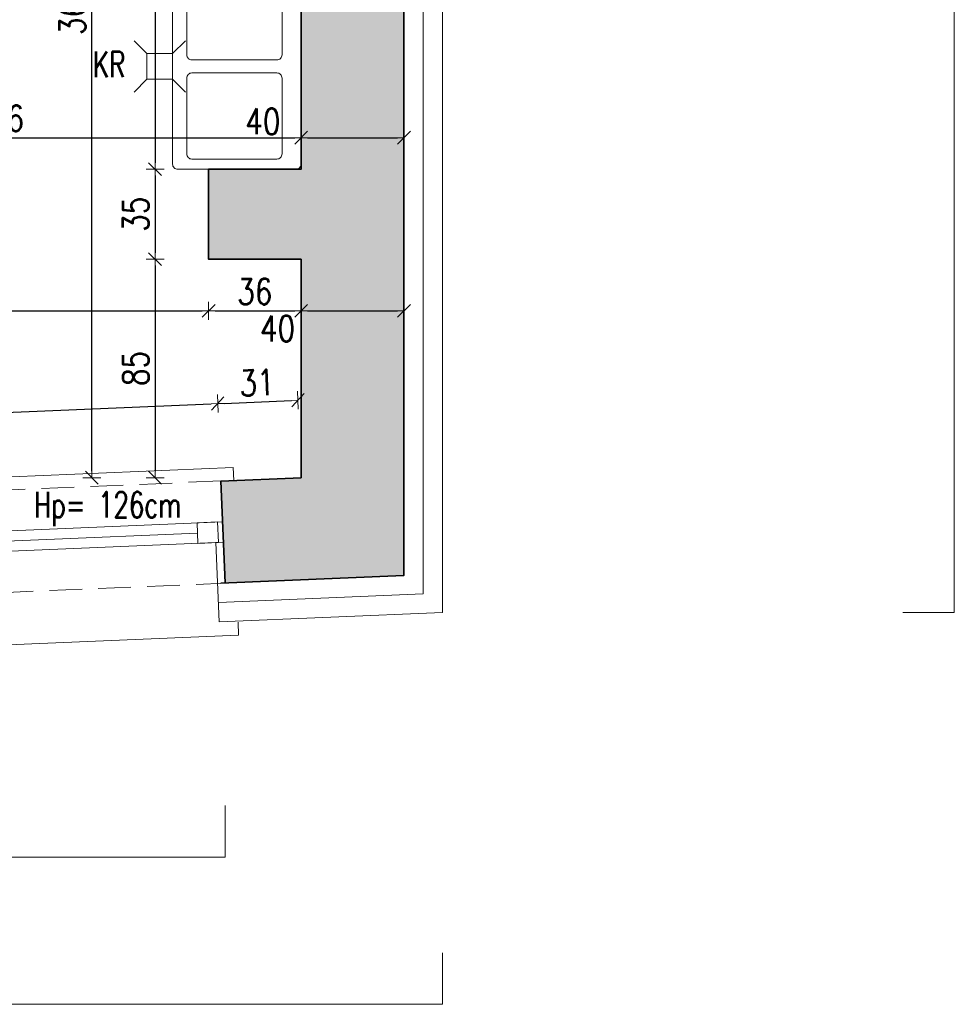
# Model space of a CAD drawing. Header units: millimetres. Extents: x 16698 to 93787, y -21104 to 39413.
# Tile 173 of 256: x 29558 to 29922, y 6740 to 7123. Entities that reach past the tile are written whole.
import ezdxf

# ---------------------------------------------------------------- set-up
doc = ezdxf.new("R2010")
doc.units = ezdxf.units.MM
doc.linetypes.add('HIDDEN', pattern=[9.525, 6.35, -3.175])
for name, color, linetype, lineweight in [('!MODUS_ARMATURA', 6, 'Continuous', 9), ('!MODUS_HATCH', 4, 'Continuous', 5), ('!MODUS_HATCH_ŚCIANA', 254, 'Continuous', 9), ('__MODUS_ŚCIANY', 2, 'Continuous', 35), ('Okna', 3, 'Continuous', 13), ('Opis', 8, 'Continuous', 13), ('Widok', 1, 'Continuous', 15), ('WYMIAROWANIE', 1, 'Continuous', 18)]:
    doc.layers.add(name, color=color, linetype=linetype, lineweight=lineweight)
doc.styles.add('ARCHETYP', font='romans.shx', dxfattribs={"height": 15})
doc.styles.add('TXT', font='simplex.shx', dxfattribs={"width": 0.8})
doc.linetypes.add('ZIGZAG', pattern='A,0.00254,-5.08,[131,ltypeshp.shx,S=5.08,R=0,X=-5.08,Y=0],-10.16,[131,ltypeshp.shx,S=5.08,R=180,X=5.08,Y=0],-5.08', length=20.32254)
doc.dimstyles.new('DIM50', dxfattribs={"dimscale": 5, "dimtxt": 2, "dimasz": 0.5, "dimexe": 0, "dimexo": 0, "dimgap": 0.5, "dimtad": 1, "dimdec": 4, "dimrnd": 0.5, "dimdsep": 46, "dimtxsty": 'TXT', "dimblk1": 'TICK1', "dimblk2": 'TICK1', "dimsah": 1, "dimcen": 0, "dimse1": 1, "dimse2": 1, "dimclrd": 1, "dimclre": 7, "dimclrt": 9, "dimadec": 0, "dimazin": 0, "dimtfac": 1, "dimtdec": 4, "dimtmove": 2, "dimatfit": 3, "dimldrblk": 'TICK1', "dimfxl": 1, "dimtolj": 1, "dimarcsym": 0})

# ---------------------------------------------------------------- blocks, each defined once
blk = doc.blocks.new('ZLEW')
for points in [[(-3.81, 58.18), (-3.81, 12.18, -0.414214), (-5.81, 10.18), (-81.81, 10.18, -0.414214), (-83.81, 12.18), (-83.81, 58.18, -0.414214), (-81.81, 60.18), (-5.81, 60.18, -0.414214)], [(-77.86, 15.71), (-48.34, 15.71, 0.414214), (-46.34, 17.71), (-46.34, 50.75, 0.414214), (-48.34, 52.75), (-77.86, 52.75, 0.414214), (-79.86, 50.75), (-79.86, 17.71, 0.414214)], [(-9.75, 15.71), (-39.27, 15.71, -0.414214), (-41.27, 17.71), (-41.27, 50.75, -0.414214), (-39.27, 52.75), (-9.75, 52.75, -0.414214), (-7.75, 50.75), (-7.75, 17.71, -0.414214)]]:
    blk.add_lwpolyline(points, format="xyb", close=True)
blk = doc.blocks.new('A$C50044AAD')
for points in [[(-5, 0), (-10, 5)], [(5, 0), (10, 5)], [(-5, -10), (-10, -15)], [(5, -10), (10, -15)]]:
    blk.add_lwpolyline(points)
blk.add_lwpolyline([(-5, 0), (5, 0), (5, -10), (-5, -10)], close=True)
blk = doc.blocks.new('TICK1')
at = {"color": 2}
blk.add_line((-1, -1), (1, 1), dxfattribs=at)
at = {"color": 0}
for p, q in [((0, 0), (-1, 0)), ((0, -1.4), (0, 1.4))]:
    blk.add_line(p, q, dxfattribs=at)
blk = doc.blocks.new('*D342')
at = {"layer": 'DEFPOINTS', "color": 0, "transparency": 16777216}
for p in [(29635.03, 6973.28), (29636.29, 6943.16), (29431.47, 6918.66)]:
    blk.add_point(p, dxfattribs=at)
at = {"layer": 'WYMIAROWANIE', "color": 1, "lineweight": -2, "transparency": 16777216}
blk.add_line((29432.04, 6964.75), (29632.53, 6973.18), dxfattribs=at)
at = {"layer": 'WYMIAROWANIE', "color": 1, "lineweight": -2, "transparency": 16777216, "xscale": 2.5, "yscale": 2.5, "zscale": 2.5}
for p, rotation in [((29635.03, 6973.28), 2.405970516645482), ((29429.54, 6964.65), 182.4059705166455)]:
    blk.add_blockref('TICK1', p, dxfattribs=dict(at, rotation=rotation))
at = {"layer": 'WYMIAROWANIE', "color": 9, "transparency": 16777216, "insert": (29531.97, 6976.46), "char_height": 10, "attachment_point": 5, "rotation": 2.406, "style": 'TXT'}
blk.add_mtext('\\A1;205.5', dxfattribs=at)
blk = doc.blocks.new('*D343')
at = {"layer": 'DEFPOINTS', "color": 0, "transparency": 16777216}
for p in [(29666.21, 6974.59), (29636.29, 6943.16), (29667.47, 6944.47)]:
    blk.add_point(p, dxfattribs=at)
at = {"layer": 'WYMIAROWANIE', "color": 1, "lineweight": -2, "transparency": 16777216}
blk.add_line((29637.52, 6973.39), (29663.71, 6974.49), dxfattribs=at)
at = {"layer": 'WYMIAROWANIE', "color": 1, "lineweight": -2, "transparency": 16777216, "xscale": 2.5, "yscale": 2.5, "zscale": 2.5}
for p, rotation in [((29635.03, 6973.28), 182.4059705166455), ((29666.21, 6974.59), 2.405970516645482)]:
    blk.add_blockref('TICK1', p, dxfattribs=dict(at, rotation=rotation))
at = {"layer": 'WYMIAROWANIE', "color": 9, "transparency": 16777216, "insert": (29650.3, 6981.43), "char_height": 10, "attachment_point": 5, "rotation": 2.406, "style": 'TXT'}
blk.add_mtext('\\A1;31', dxfattribs=at)
blk = doc.blocks.new('*D348')
at = {"layer": 'DEFPOINTS', "color": 0, "transparency": 16777216}
for p in [(29631.47, 7029.47), (29431.47, 7009.38), (29631.47, 7009.38)]:
    blk.add_point(p, dxfattribs=at)
at = {"layer": 'WYMIAROWANIE', "color": 1, "lineweight": -2, "transparency": 16777216}
blk.add_line((29433.97, 7009.38), (29628.97, 7009.38), dxfattribs=at)
at = {"layer": 'WYMIAROWANIE', "color": 1, "lineweight": -2, "transparency": 16777216, "xscale": 2.5, "yscale": 2.5, "zscale": 2.5, "rotation": 180}
blk.add_blockref('TICK1', (29431.47, 7009.38), dxfattribs=at)
at = {"layer": 'WYMIAROWANIE', "color": 1, "lineweight": -2, "transparency": 16777216, "xscale": 2.5, "yscale": 2.5, "zscale": 2.5}
blk.add_blockref('TICK1', (29631.47, 7009.38), dxfattribs=at)
at = {"layer": 'WYMIAROWANIE', "color": 9, "transparency": 16777216, "insert": (29531.47, 7016.88), "char_height": 10, "attachment_point": 5, "style": 'TXT'}
blk.add_mtext('\\A1;200', dxfattribs=at)
blk = doc.blocks.new('*D349')
at = {"layer": 'DEFPOINTS', "color": 0, "transparency": 16777216}
for p in [(29631.47, 7029.47), (29667.47, 7029.47), (29667.47, 7009.38)]:
    blk.add_point(p, dxfattribs=at)
at = {"layer": 'WYMIAROWANIE', "color": 1, "lineweight": -2, "transparency": 16777216}
blk.add_line((29633.97, 7009.38), (29664.97, 7009.38), dxfattribs=at)
at = {"layer": 'WYMIAROWANIE', "color": 1, "lineweight": -2, "transparency": 16777216, "xscale": 2.5, "yscale": 2.5, "zscale": 2.5, "rotation": 180}
blk.add_blockref('TICK1', (29631.47, 7009.38), dxfattribs=at)
at = {"layer": 'WYMIAROWANIE', "color": 1, "lineweight": -2, "transparency": 16777216, "xscale": 2.5, "yscale": 2.5, "zscale": 2.5}
blk.add_blockref('TICK1', (29667.47, 7009.38), dxfattribs=at)
at = {"layer": 'WYMIAROWANIE', "color": 9, "transparency": 16777216, "insert": (29649.47, 7016.88), "char_height": 10, "attachment_point": 5, "style": 'TXT'}
blk.add_mtext('\\A1;36', dxfattribs=at)
blk = doc.blocks.new('*D350')
at = {"layer": 'DEFPOINTS', "color": 0, "transparency": 16777216}
for p in [(29667.47, 7029.47), (29707.47, 7029.47), (29707.47, 7009.38)]:
    blk.add_point(p, dxfattribs=at)
at = {"layer": 'WYMIAROWANIE', "color": 1, "lineweight": -2, "transparency": 16777216}
blk.add_line((29669.97, 7009.38), (29704.97, 7009.38), dxfattribs=at)
at = {"layer": 'WYMIAROWANIE', "color": 1, "lineweight": -2, "transparency": 16777216, "xscale": 2.5, "yscale": 2.5, "zscale": 2.5, "rotation": 180}
blk.add_blockref('TICK1', (29667.47, 7009.38), dxfattribs=at)
at = {"layer": 'WYMIAROWANIE', "color": 1, "lineweight": -2, "transparency": 16777216, "xscale": 2.5, "yscale": 2.5, "zscale": 2.5}
blk.add_blockref('TICK1', (29707.47, 7009.38), dxfattribs=at)
at = {"layer": 'WYMIAROWANIE', "color": 9, "transparency": 16777216, "insert": (29658.29, 7002.46), "char_height": 10, "attachment_point": 5, "style": 'TXT'}
blk.add_mtext('\\A1;40', dxfattribs=at)
blk = doc.blocks.new('*D297')
at = {"layer": 'DEFPOINTS', "color": 0, "transparency": 16777216}
for p in [(29431.47, 7076.73), (29667.47, 7076.73), (29667.47, 7076.73)]:
    blk.add_point(p, dxfattribs=at)
at = {"layer": 'WYMIAROWANIE', "color": 1, "lineweight": -2, "transparency": 16777216}
blk.add_line((29433.97, 7076.73), (29664.97, 7076.73), dxfattribs=at)
at = {"layer": 'WYMIAROWANIE', "color": 1, "lineweight": -2, "transparency": 16777216, "xscale": 2.5, "yscale": 2.5, "zscale": 2.5, "rotation": 180}
blk.add_blockref('TICK1', (29431.47, 7076.73), dxfattribs=at)
at = {"layer": 'WYMIAROWANIE', "color": 1, "lineweight": -2, "transparency": 16777216, "xscale": 2.5, "yscale": 2.5, "zscale": 2.5}
blk.add_blockref('TICK1', (29667.47, 7076.73), dxfattribs=at)
at = {"layer": 'WYMIAROWANIE', "color": 9, "transparency": 16777216, "insert": (29549.47, 7084.23), "char_height": 10, "attachment_point": 5, "style": 'TXT'}
blk.add_mtext('\\A1;236', dxfattribs=at)
blk = doc.blocks.new('*D298')
at = {"layer": 'DEFPOINTS', "color": 0, "transparency": 16777216}
for p in [(29667.47, 7076.73), (29707.47, 7076.73), (29707.47, 7076.73)]:
    blk.add_point(p, dxfattribs=at)
at = {"layer": 'WYMIAROWANIE', "color": 1, "lineweight": -2, "transparency": 16777216}
blk.add_line((29669.97, 7076.73), (29704.97, 7076.73), dxfattribs=at)
at = {"layer": 'WYMIAROWANIE', "color": 1, "lineweight": -2, "transparency": 16777216, "xscale": 2.5, "yscale": 2.5, "zscale": 2.5, "rotation": 180}
blk.add_blockref('TICK1', (29667.47, 7076.73), dxfattribs=at)
at = {"layer": 'WYMIAROWANIE', "color": 1, "lineweight": -2, "transparency": 16777216, "xscale": 2.5, "yscale": 2.5, "zscale": 2.5}
blk.add_blockref('TICK1', (29707.47, 7076.73), dxfattribs=at)
at = {"layer": 'WYMIAROWANIE', "color": 9, "transparency": 16777216, "insert": (29652.57, 7083.07), "char_height": 10, "attachment_point": 5, "style": 'TXT'}
blk.add_mtext('\\A1;40', dxfattribs=at)
blk = doc.blocks.new('*D384')
at = {"layer": 'DEFPOINTS', "color": 0, "transparency": 16777216}
for p in [(29667.47, 7309.47), (29610.64, 7064.47), (29667.47, 7064.47)]:
    blk.add_point(p, dxfattribs=at)
at = {"layer": 'WYMIAROWANIE', "color": 1, "lineweight": -2, "transparency": 16777216}
blk.add_line((29610.64, 7306.97), (29610.64, 7066.97), dxfattribs=at)
at = {"layer": 'WYMIAROWANIE', "color": 1, "lineweight": -2, "transparency": 16777216, "xscale": 2.5, "yscale": 2.5, "zscale": 2.5}
for p, rotation in [((29610.64, 7309.47), 90), ((29610.64, 7064.47), 270)]:
    blk.add_blockref('TICK1', p, dxfattribs=dict(at, rotation=rotation))
at = {"layer": 'WYMIAROWANIE', "color": 9, "transparency": 16777216, "insert": (29603.14, 7214.71), "char_height": 10, "attachment_point": 5, "rotation": 90, "style": 'TXT'}
blk.add_mtext('\\A1;245', dxfattribs=at)
blk = doc.blocks.new('*D385')
at = {"layer": 'DEFPOINTS', "color": 0, "transparency": 16777216}
for p in [(29667.47, 7064.47), (29610.64, 7029.47), (29667.47, 7029.47)]:
    blk.add_point(p, dxfattribs=at)
at = {"layer": 'WYMIAROWANIE', "color": 1, "lineweight": -2, "transparency": 16777216}
blk.add_line((29610.64, 7061.97), (29610.64, 7031.97), dxfattribs=at)
at = {"layer": 'WYMIAROWANIE', "color": 1, "lineweight": -2, "transparency": 16777216, "xscale": 2.5, "yscale": 2.5, "zscale": 2.5}
for p, rotation in [((29610.64, 7064.47), 90), ((29610.64, 7029.47), 270)]:
    blk.add_blockref('TICK1', p, dxfattribs=dict(at, rotation=rotation))
at = {"layer": 'WYMIAROWANIE', "color": 9, "transparency": 16777216, "insert": (29603.14, 7046.97), "char_height": 10, "attachment_point": 5, "rotation": 90, "style": 'TXT'}
blk.add_mtext('\\A1;35', dxfattribs=at)
blk = doc.blocks.new('*D309')
at = {"layer": 'DEFPOINTS', "color": 0, "transparency": 16777216}
for p in [(29667.47, 7029.47), (29610.64, 6944.47), (29667.47, 6944.47)]:
    blk.add_point(p, dxfattribs=at)
at = {"layer": 'WYMIAROWANIE', "color": 1, "lineweight": -2, "transparency": 16777216}
blk.add_line((29610.64, 7026.97), (29610.64, 6946.97), dxfattribs=at)
at = {"layer": 'WYMIAROWANIE', "color": 1, "lineweight": -2, "transparency": 16777216, "xscale": 2.5, "yscale": 2.5, "zscale": 2.5}
for p, rotation in [((29610.64, 7029.47), 90), ((29610.64, 6944.47), 270)]:
    blk.add_blockref('TICK1', p, dxfattribs=dict(at, rotation=rotation))
at = {"layer": 'WYMIAROWANIE', "color": 9, "transparency": 16777216, "insert": (29603.14, 6986.97), "char_height": 10, "attachment_point": 5, "rotation": 90, "style": 'TXT'}
blk.add_mtext('\\A1;85', dxfattribs=at)
blk = doc.blocks.new('*D310')
at = {"layer": 'DEFPOINTS', "color": 0, "transparency": 16777216}
for p in [(29586.03, 7309.47), (29667.47, 7309.47), (29667.47, 6944.47)]:
    blk.add_point(p, dxfattribs=at)
at = {"layer": 'WYMIAROWANIE', "color": 1, "lineweight": -2, "transparency": 16777216}
blk.add_line((29586.03, 6946.97), (29586.03, 7306.97), dxfattribs=at)
at = {"layer": 'WYMIAROWANIE', "color": 1, "lineweight": -2, "transparency": 16777216, "xscale": 2.5, "yscale": 2.5, "zscale": 2.5}
for p, rotation in [((29586.03, 7309.47), 90), ((29586.03, 6944.47), 270)]:
    blk.add_blockref('TICK1', p, dxfattribs=dict(at, rotation=rotation))
at = {"layer": 'WYMIAROWANIE', "color": 9, "transparency": 16777216, "insert": (29578.53, 7126.97), "char_height": 10, "attachment_point": 5, "rotation": 90, "style": 'TXT'}
blk.add_mtext('\\A1;365', dxfattribs=at)

msp = doc.modelspace()

# ---------------------------------------------------------------- hatches: boundary and pattern name
at = {"layer": '!MODUS_HATCH_ŚCIANA', "ltscale": 2}
h = msp.add_hatch(color=256, dxfattribs=at)
h.dxf.hatch_style = 1
h.paths.add_polyline_path([(29707.4719, 7388.47289), (29667.4719, 7388.47289), (29667.4719, 7319.47289), (29636.4719, 7319.47289), (29636.4719, 7309.47289), (29667.4719, 7309.47289), (29667.4719, 7064.47289), (29631.4719, 7064.47289), (29631.4719, 7029.47289), (29667.4719, 7029.47289), (29667.4719, 6944.47289), (29636.29118, 6943.16278), (29637.96454, 6903.51414), (29707.4719, 6906.44768)])

# ---------------------------------------------------------------- linework, layer by layer
at = {"layer": '!MODUS_HATCH', "linetype": 'ZIGZAG'}
msp.add_lwpolyline([(29714.9719, 7391.47289), (29714.9719, 6899.2564), (29635.284, 6895.8817)], dxfattribs=at)
at = {"layer": '__MODUS_ŚCIANY'}
for points in [[(29636.29118, 6903.44352), (29707.4719, 6906.44768), (29707.4719, 7388.47289)], [(29667.4719, 6944.47289), (29667.4719, 7029.47289), (29631.4719, 7029.47289), (29631.4719, 7064.47289), (29667.4719, 7064.47289), (29667.4719, 7309.47289)], [(29637.96454, 6903.51414), (29636.29118, 6943.16278), (29667.4719, 6944.47289)]]:
    msp.add_lwpolyline(points, dxfattribs=at)
at = {"layer": 'Okna'}
for points in [[(29636.95808, 6927.33485), (29431.4719, 6918.66463)], [(29627.13675, 6922.9169), (29441.46301, 6915.08263)], [(29637.29665, 6919.34202), (29431.4719, 6910.65751)]]:
    msp.add_lwpolyline(points, dxfattribs=at)
msp.add_lwpolyline([(29626.96742, 6926.91517), (29634.96026, 6927.25368), (29635.29876, 6919.26085), (29627.30593, 6918.92234)], close=True, dxfattribs=at)
at = {"layer": 'Opis'}
for points in [[(29901.55234, 8136.47289), (29921.55234, 8136.47289), (29921.55234, 6892.0695), (29901.55234, 6892.0695)], [(29112.09206, 6816.90819), (29112.09206, 6796.90819), (29637.96454, 6796.90819), (29637.96454, 6816.90819)], [(28707.4719, 6759.60398), (28707.4719, 6739.60398), (29722.4719, 6739.60398), (29722.4719, 6759.60398)]]:
    msp.add_lwpolyline(points, dxfattribs=at)
at = {"layer": 'Widok'}
for points in [[(29692.4719, 7391.47289), (29722.4719, 7391.47289), (29722.4719, 6892.0695), (29635.60017, 6888.39038), (29634.2992, 6919.21551)], [(29641.28674, 6943.37361), (29641.07521, 6948.38543), (29431.4719, 6939.56133)], [(29426.46567, 6879.04467), (29426.67284, 6874.13608), (29643.17093, 6883.27333), (29642.9601, 6888.26888)]]:
    msp.add_lwpolyline(points, dxfattribs=at)
at = {"layer": 'Widok', "linetype": 'HIDDEN', "ltscale": 2}
for points in [[(29636.28956, 6943.2012), (29431.4719, 6934.55692)], [(29112.76013, 6881.2609), (29637.96822, 6903.42717)]]:
    msp.add_lwpolyline(points, dxfattribs=at)

# ---------------------------------------------------------------- block references
at = {"layer": '!MODUS_ARMATURA', "rotation": 270}
for name, p in [('ZLEW', (29607.29237, 7060.66772)), ('A$C50044AAD', (29617.4719, 7104.47289, 0))]:
    msp.add_blockref(name, p, dxfattribs=at)

# ---------------------------------------------------------------- texts
at = {"layer": 'Opis', "style": 'ARCHETYP', "width": 0.7}
for s, p in [('KR', (29586.47024, 7100.28694)), ('Hp= 126cm', (29563.57351, 6928.94486))]:
    msp.add_text(s, height=10, rotation=0, dxfattribs=at).set_placement(p)

# ---------------------------------------------------------------- dimensions: what is measured, and where the dimension line sits
at = {"layer": 'WYMIAROWANIE'}
for base, p1, p2, angle, picture, middle in [((29586.03252, 7309.47289), (29667.4719, 6944.47289), (29667.4719, 7309.47289), 90, '*D310', (29578.53252, 7126.97289)), ((29610.64342, 7029.47289), (29667.4719, 7064.47289), (29667.4719, 7029.47289), 90, '*D385', (29603.14342, 7046.97289)), ((29610.64342, 6944.47289), (29667.4719, 7029.47289), (29667.4719, 6944.47289), 90, '*D309', (29603.14342, 6986.97289)), ((29666.20643, 6974.59117), (29636.29118, 6943.16278), (29667.4719, 6944.47289), 182.4059705, '*D343', (29650.30122, 6981.42951)), ((29635.02571, 6973.28106), (29431.4719, 6918.66463), (29636.29118, 6943.16278), 182.4059705, '*D342', (29531.96794, 6976.45752))]:
    dim = msp.add_linear_dim(base=base, p1=p1, p2=p2, angle=angle, dimstyle='DIM50', dxfattribs=at)
    dim.commit()
    dim.dimension.update_dxf_attribs({"geometry": picture, "text_midpoint": middle})
dim = msp.add_linear_dim(base=(29610.64342, 7064.47289), p1=(29667.4719, 7309.47289), p2=(29667.4719, 7064.47289), angle=90, dimstyle='DIM50', dxfattribs=at)
dim.commit()
dim.dimension.update_dxf_attribs({"geometry": '*D384', "text_midpoint": (29603.14342, 7214.70947), "dimtype": 160})
for base, p1, p2, picture, middle in [((29667.4719, 7076.7326), (29431.4719, 7076.7326), (29667.4719, 7076.7326), '*D297', (29549.4719, 7084.2326)), ((29631.4719, 7009.38429), (29431.4719, 7009.38429), (29631.4719, 7029.47289), '*D348', (29531.4719, 7016.88429)), ((29667.4719, 7009.38429), (29631.4719, 7029.47289), (29667.4719, 7029.47289), '*D349', (29649.4719, 7016.88429))]:
    dim = msp.add_linear_dim(base=base, p1=p1, p2=p2, dimstyle='DIM50', dxfattribs=at)
    dim.commit()
    dim.dimension.update_dxf_attribs({"geometry": picture, "text_midpoint": middle})
for base, p1, p2, picture, middle in [((29707.4719, 7076.7326), (29667.4719, 7076.7326), (29707.4719, 7076.7326), '*D298', (29652.57238, 7083.06993)), ((29707.4719, 7009.38429), (29667.4719, 7029.47289), (29707.4719, 7029.47289), '*D350', (29658.29401, 7002.45829))]:
    dim = msp.add_linear_dim(base=base, p1=p1, p2=p2, dimstyle='DIM50', dxfattribs=at)
    dim.commit()
    dim.dimension.update_dxf_attribs({"geometry": picture, "text_midpoint": middle, "dimtype": 160})

doc.saveas('drawing.dxf')
